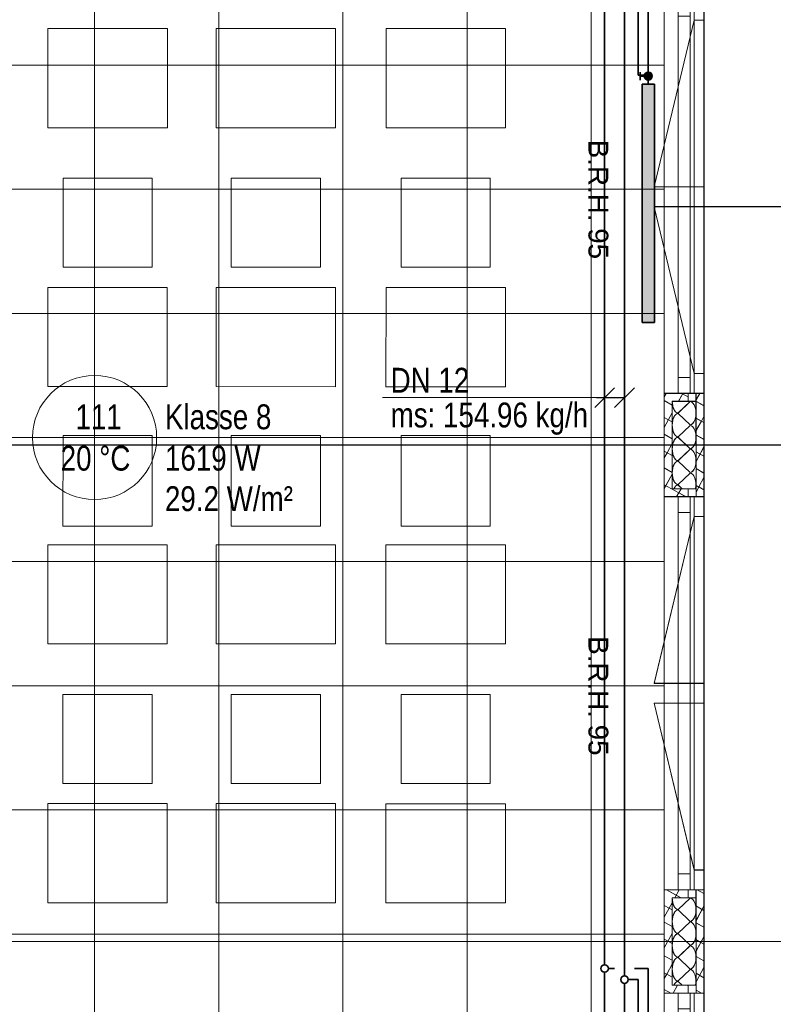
# Model space of a CAD drawing. Extents: x 229 to 926, y 37 to 878.
# Tile 22 of 162: x 605 to 681, y 209 to 308. Entities that reach past the tile are written whole.
import ezdxf
from ezdxf.lldxf.tags import DXFTag

# ---------------------------------------------------------------- set-up
doc = ezdxf.new("R2010")
doc.units = 0
doc.layers.get('0').update_dxf_attribs({"lineweight": 13})
doc.layers.add('A_BI_Aussenwand', color=5, linetype='Continuous', lineweight=18, true_color=0x0000ff, plot=False)
doc.layers.add('A_BI_Fenster', color=1, linetype='Continuous', lineweight=18, true_color=0xff0000, plot=False)
for name, color, linetype, lineweight, true_color in [('A_BI_Raum', 1, 'Continuous', 18, 0xff0000), ('H_BI_Heizkoerper', 1, 'Continuous', 35, 0xff0000), ('H_BI_Heizkoerperflaeche', 7, 'Continuous', 35, 0xffcccc), ('H_BI_Ruecklauf', 5, 'fein_strichliert', 35, 0x0000ff), ('H_BI_Vorlauf', 7, 'Continuous', 35, 0xed0e24)]:
    doc.layers.add(name, color=color, linetype=linetype, lineweight=lineweight, true_color=true_color)
for name, color, linetype, lineweight in [('Ausstattung', 7, 'Continuous', 25), ('Axen', 7, 'Continuous', 25), ('Axen-A03ENIVKI0', 7, 'Continuous', 25), ('Deckenspiegel', 7, 'Continuous', 25), ('Fenster', 7, 'Continuous', 25), ('Fenster-A03ENIVJI0', 7, 'Continuous', 25), ('Fullfläche', 7, 'Continuous', 25), ('Fullfläche-A03ENIVQI0', 7, 'Continuous', 25), ('H_BI_Heizkoerpertext', 7, 'Continuous', 25), ('Maßlinien', 7, 'Continuous', 25), ('Maßlinien-A03ENIVNI0', 7, 'Continuous', 25), ('Wände', 7, 'Continuous', 25), ('Wände-A03ENIVMI0', 7, 'Continuous', 25), ('X_BI_Text', 7, 'Continuous', 25)]:
    doc.layers.add(name, color=color, linetype=linetype, lineweight=lineweight)
doc.styles.get("Standard").update_dxf_attribs({"font": 'arial.ttf'})
tags = doc.linetypes.add('ALL_S25', pattern=[0.001, 0, -0.001]).pattern_tags.tags
tags[6:7] = [DXFTag(74, 4), DXFTag(75, 0), DXFTag(340, '0'), DXFTag(46, 1.0), DXFTag(50, 0.0), DXFTag(44, 0.0), DXFTag(45, 0.0)]
tags[4:5] = [DXFTag(74, 4), DXFTag(75, 0), DXFTag(340, '0'), DXFTag(46, 1.0), DXFTag(50, 0.0), DXFTag(44, 0.0), DXFTag(45, 0.0)]
tags = doc.linetypes.add('ALL_S25-A03ENIVOI0', pattern=[0.001, 0, -0.001]).pattern_tags.tags
tags[6:7] = [DXFTag(74, 4), DXFTag(75, 0), DXFTag(340, '0'), DXFTag(46, 1.0), DXFTag(50, 0.0), DXFTag(44, 0.0), DXFTag(45, 0.0)]
tags[4:5] = [DXFTag(74, 4), DXFTag(75, 0), DXFTag(340, '0'), DXFTag(46, 1.0), DXFTag(50, 0.0), DXFTag(44, 0.0), DXFTag(45, 0.0)]
tags = doc.linetypes.add('fein_strichliert', pattern=[4, 1, -2, 1]).pattern_tags.tags
tags[8:9] = [DXFTag(74, 4), DXFTag(75, 0), DXFTag(340, '0'), DXFTag(46, 0.0), DXFTag(50, 0.0), DXFTag(44, 0.0), DXFTag(45, 0.0)]
tags[6:7] = [DXFTag(74, 4), DXFTag(75, 0), DXFTag(340, '0'), DXFTag(46, 0.0), DXFTag(50, 0.0), DXFTag(44, 0.0), DXFTag(45, 0.0)]
tags[4:5] = [DXFTag(74, 4), DXFTag(75, 0), DXFTag(340, '0'), DXFTag(46, 0.0), DXFTag(50, 0.0), DXFTag(44, 0.0), DXFTag(45, 0.0)]
tags = doc.linetypes.add('VERDECKT2_S2', pattern=[0.0027, 0.002, -0.0007]).pattern_tags.tags
tags[6:7] = [DXFTag(74, 4), DXFTag(75, 0), DXFTag(340, '0'), DXFTag(46, 1.0), DXFTag(50, 0.0), DXFTag(44, 0.0), DXFTag(45, 0.0)]
tags[4:5] = [DXFTag(74, 4), DXFTag(75, 0), DXFTag(340, '0'), DXFTag(46, 1.0), DXFTag(50, 0.0), DXFTag(44, 0.0), DXFTag(45, 0.0)]
tags = doc.linetypes.add('VERDECKT2_S2-A03ENIVRI0', pattern=[0.0027, 0.002, -0.0007]).pattern_tags.tags
tags[6:7] = [DXFTag(74, 4), DXFTag(75, 0), DXFTag(340, '0'), DXFTag(46, 1.0), DXFTag(50, 0.0), DXFTag(44, 0.0), DXFTag(45, 0.0)]
tags[4:5] = [DXFTag(74, 4), DXFTag(75, 0), DXFTag(340, '0'), DXFTag(46, 1.0), DXFTag(50, 0.0), DXFTag(44, 0.0), DXFTag(45, 0.0)]

# ---------------------------------------------------------------- blocks, each defined once
blk = doc.blocks.new('Referenz-A03ENIVGI0', base_point=(255.728, 66.032))
at = {"layer": 'Ausstattung', "color": 0, "lineweight": -2}
for p, q in [((607.991, 297.301), (607.993, 307.292)), ((607.993, 307.292), (620.016, 307.291)), ((620.016, 307.291), (620.014, 297.3)), ((624.925, 297.299), (624.926, 307.291)), ((624.926, 307.291), (636.949, 307.289)), ((636.949, 307.289), (636.948, 297.298)), ((642.028, 297.297), (642.03, 307.288)), ((642.03, 307.288), (654.053, 307.287)), ((654.053, 307.287), (654.052, 297.296)), ((620.014, 297.3), (607.991, 297.301)), ((636.948, 297.298), (624.925, 297.299)), ((654.052, 297.296), (642.028, 297.297)), ((609.514, 283.246), (609.515, 292.221)), ((609.515, 292.221), (618.49, 292.22)), ((618.49, 292.22), (618.489, 283.245)), ((626.448, 283.244), (626.449, 292.219)), ((626.449, 292.219), (635.424, 292.218)), ((635.424, 292.218), (635.423, 283.243)), ((643.551, 283.242), (643.552, 292.217)), ((643.552, 292.217), (652.527, 292.216)), ((652.527, 292.216), (652.526, 283.241)), ((618.489, 283.245), (609.514, 283.246)), ((635.423, 283.243), (626.448, 283.244)), ((652.526, 283.241), (643.551, 283.242)), ((607.988, 271.223), (607.989, 281.214)), ((607.989, 281.214), (620.012, 281.213)), ((620.012, 281.213), (620.011, 271.222)), ((624.922, 271.221), (624.923, 281.212)), ((624.923, 281.212), (636.946, 281.211)), ((636.946, 281.211), (636.945, 271.22)), ((642.025, 271.219), (642.027, 281.21)), ((642.027, 281.21), (654.05, 281.209)), ((654.05, 281.209), (654.048, 271.218)), ((620.011, 271.222), (607.988, 271.223)), ((636.945, 271.22), (624.922, 271.221)), ((654.048, 271.218), (642.025, 271.219)), ((609.511, 257.168), (609.512, 266.312)), ((609.512, 266.312), (618.487, 266.311)), ((618.487, 266.311), (618.486, 257.167)), ((626.445, 257.166), (626.446, 266.31)), ((626.446, 266.31), (635.421, 266.309)), ((635.421, 266.309), (635.419, 257.165)), ((643.548, 257.164), (643.549, 266.308)), ((643.549, 266.308), (652.524, 266.307)), ((652.524, 266.307), (652.523, 257.163)), ((618.486, 257.167), (609.511, 257.168)), ((635.419, 257.165), (626.445, 257.166)), ((652.523, 257.163), (643.548, 257.164)), ((607.985, 245.314), (607.986, 255.305)), ((607.986, 255.305), (620.009, 255.304)), ((620.009, 255.304), (620.008, 245.313)), ((624.919, 245.312), (624.92, 255.303)), ((624.92, 255.303), (636.943, 255.302)), ((636.943, 255.302), (636.942, 245.311)), ((642.022, 245.31), (642.024, 255.301)), ((642.024, 255.301), (654.047, 255.3)), ((654.047, 255.3), (654.045, 245.309)), ((620.008, 245.313), (607.985, 245.314)), ((636.942, 245.311), (624.919, 245.312)), ((654.045, 245.309), (642.022, 245.31)), ((609.508, 231.259), (609.509, 240.234)), ((609.509, 240.234), (618.484, 240.233)), ((618.484, 240.233), (618.482, 231.258)), ((626.441, 231.257), (626.443, 240.232)), ((626.443, 240.232), (635.417, 240.231)), ((635.417, 240.231), (635.416, 231.256)), ((643.545, 231.255), (643.546, 240.23)), ((643.546, 240.23), (652.521, 240.229)), ((652.521, 240.229), (652.52, 231.254)), ((618.482, 231.258), (609.508, 231.259)), ((635.416, 231.256), (626.441, 231.257)), ((652.52, 231.254), (643.545, 231.255)), ((607.982, 219.236), (607.983, 229.227)), ((607.983, 229.227), (620.006, 229.226)), ((620.006, 229.226), (620.005, 219.235)), ((624.916, 219.234), (624.917, 229.225)), ((624.917, 229.225), (636.94, 229.224)), ((636.94, 229.224), (636.939, 219.233)), ((642.019, 219.232), (642.02, 229.223)), ((642.02, 229.223), (654.043, 229.222)), ((654.043, 229.222), (654.042, 219.231)), ((620.005, 219.235), (607.982, 219.236)), ((636.939, 219.233), (624.916, 219.234)), ((654.042, 219.231), (642.019, 219.232))]:
    blk.add_line(p, q, dxfattribs=at)
at = {"layer": 'Axen', "color": 0, "linetype": 'ALL_S25', "lineweight": -2, "ltscale": 0.13}
for p, q in [((674.036, 66.032), (674.036, 801.547)), ((735.547, 265.342), (301.632, 265.342)), ((735.547, 215.341), (301.621, 215.341))]:
    blk.add_line(p, q, dxfattribs=at)
at = {"layer": 'Fenster', "color": 0, "lineweight": -2}
for p, q in [((673.036, 310.142), (673.036, 270.542)), ((673.036, 308.142), (674.036, 308.142)), ((673.036, 291.342), (674.036, 291.342)), ((674.036, 289.342), (673.036, 289.342)), ((673.036, 272.542), (674.036, 272.542)), ((674.036, 270.542), (670.036, 270.542)), ((674.036, 260.142), (670.036, 260.142)), ((673.036, 260.142), (673.036, 220.541)), ((673.036, 258.142), (674.036, 258.142)), ((673.036, 241.341), (674.036, 241.341)), ((674.036, 239.341), (673.036, 239.341)), ((673.036, 222.541), (674.036, 222.541)), ((674.036, 220.541), (670.036, 220.541)), ((674.036, 210.141), (670.036, 210.141)), ((673.036, 210.141), (673.036, 170.541))]:
    blk.add_line(p, q, dxfattribs=at)
at = {"layer": 'Fenster', "color": 0, "linetype": 'VERDECKT2_S2', "lineweight": -2, "ltscale": 0.13}
for p, q in [((673.036, 308.142), (669.036, 291.342)), ((669.036, 291.342), (673.036, 291.342)), ((669.036, 289.342), (673.036, 289.342)), ((673.036, 272.542), (669.036, 289.342)), ((673.036, 258.142), (669.036, 241.341)), ((669.036, 241.341), (673.036, 241.341)), ((669.036, 239.341), (673.036, 239.341)), ((673.036, 222.541), (669.036, 239.341))]:
    blk.add_line(p, q, dxfattribs=at)
at = {"layer": 'Fullfläche', "color": 0, "lineweight": -2}
for p, q in [((670.225, 270.542), (670.036, 270.198)), ((670.036, 269.806), (670.835, 269.366)), ((671.92, 270.542), (671.48, 269.741)), ((671.781, 270.542), (672.435, 270.182)), ((673.614, 270.542), (673.235, 269.851)), ((673.235, 269.743), (674.036, 269.302)), ((672.635, 269.718), (671.435, 268.565)), ((670.835, 268.57), (670.036, 267.114)), ((670.036, 268.112), (670.835, 267.672)), ((671.435, 268.517), (672.636, 267.365)), ((673.235, 268.047), (673.773, 267.752)), ((673.773, 267.75), (673.236, 266.77)), ((674.036, 268.226), (673.777, 267.753)), ((673.777, 267.751), (674.036, 267.608)), ((672.636, 267.317), (671.436, 266.165)), ((670.036, 266.418), (670.836, 265.978)), ((671.436, 266.117), (672.636, 264.965)), ((673.236, 266.353), (674.036, 265.913)), ((670.836, 265.485), (670.33, 264.564)), ((672.636, 264.917), (671.436, 263.765)), ((674.036, 265.144), (673.236, 263.686)), ((670.036, 264.722), (670.326, 264.563)), ((670.326, 264.561), (670.036, 264.032)), ((670.33, 264.562), (670.836, 264.284)), ((673.236, 264.659), (674.036, 264.219)), ((670.036, 263.028), (670.836, 262.588)), ((671.436, 263.717), (672.636, 262.565)), ((673.236, 262.965), (674.036, 262.525)), ((670.836, 262.405), (670.036, 260.948)), ((672.636, 262.517), (671.436, 261.365)), ((674.036, 262.06), (673.519, 261.117)), ((670.036, 261.334), (671.498, 260.53)), ((671.436, 261.317), (671.828, 260.941)), ((671.728, 260.941), (671.502, 260.531)), ((673.236, 261.269), (673.515, 261.116)), ((673.516, 261.114), (673.236, 260.605)), ((673.519, 261.115), (674.036, 260.831)), ((671.499, 260.528), (671.287, 260.142)), ((671.503, 260.529), (672.207, 260.142)), ((670.27, 220.541), (671.725, 219.741)), ((671.553, 220.541), (671.114, 219.741)), ((673.248, 220.541), (673.235, 220.518)), ((673.352, 220.541), (674.036, 220.165)), ((670.835, 219.233), (670.542, 218.699)), ((672.635, 219.717), (671.435, 218.565)), ((670.036, 218.974), (670.538, 218.698)), ((670.539, 218.696), (670.036, 217.781)), ((670.543, 218.697), (670.835, 218.536)), ((671.435, 218.517), (672.636, 217.365)), ((673.235, 218.912), (674.036, 218.471)), ((674.036, 218.893), (673.236, 217.434)), ((670.036, 217.28), (670.836, 216.84)), ((672.636, 217.317), (671.436, 216.165)), ((673.236, 217.217), (674.036, 216.777)), ((670.836, 216.152), (670.036, 214.696)), ((670.036, 215.586), (670.836, 215.146)), ((671.436, 216.117), (672.636, 214.965)), ((673.236, 215.522), (673.727, 215.251)), ((673.728, 215.249), (673.236, 214.353)), ((674.036, 215.808), (673.731, 215.252)), ((673.732, 215.25), (674.036, 215.083)), ((672.636, 214.917), (671.436, 213.765)), ((670.036, 213.892), (670.836, 213.452)), ((671.436, 213.717), (672.636, 212.565)), ((673.236, 213.828), (674.036, 213.387)), ((670.836, 213.068), (670.284, 212.063)), ((672.636, 212.517), (671.436, 211.365)), ((674.036, 212.727), (673.236, 211.269)), ((670.036, 212.196), (670.28, 212.062)), ((670.281, 212.06), (670.036, 211.614)), ((670.285, 212.061), (670.836, 211.758)), ((671.436, 211.317), (671.828, 210.941)), ((673.236, 212.133), (674.036, 211.693)), ((670.036, 210.502), (670.693, 210.141)), ((671.361, 210.941), (670.922, 210.141)), ((672.322, 210.941), (672.436, 210.878)), ((673.236, 210.439), (673.779, 210.141))]:
    blk.add_line(p, q, dxfattribs=at)
for centre, start_param, end_param in [((671.435, 269.741), 4.712394, 6.283185), ((672.635, 268.542), 0, 3.141593), ((671.436, 267.341), 3.141593, 4.712389), ((671.436, 267.341), 4.712389, 6.283185), ((672.636, 266.141), 0, 3.141593), ((671.436, 264.941), 3.141593, 4.712389), ((671.436, 264.941), 4.712389, 6.283185), ((672.636, 263.741), 0, 3.141593), ((671.436, 262.541), 3.141593, 4.712389), ((671.436, 262.541), 4.712389, 6.283185), ((672.636, 261.341), 1.223718, 3.141593), ((671.436, 260.141), 3.141593, 3.964277), ((671.435, 219.741), 4.712394, 6.283185), ((672.635, 218.541), 0, 3.141593), ((671.436, 217.341), 3.141593, 4.712389), ((671.436, 217.341), 4.712389, 6.283185), ((672.636, 216.141), 0, 3.141593), ((671.436, 214.941), 3.141593, 4.712389), ((671.436, 214.941), 4.712389, 6.283185), ((672.636, 213.741), 0, 3.141593), ((671.436, 212.541), 3.141593, 4.712389), ((671.436, 212.541), 4.712389, 6.283185), ((672.636, 211.341), 1.223718, 3.141593), ((671.436, 210.141), 3.141593, 3.964277)]:
    blk.add_ellipse(centre, major_axis=(0, -1.176), ratio=0.5, start_param=start_param, end_param=end_param, dxfattribs=at)
at = {"layer": 'Wände', "color": 0, "lineweight": -2}
for p, q in [((674.036, 215.341), (674.036, 365.343)), ((670.036, 166.141), (670.036, 362.843)), ((673.235, 269.742), (670.835, 269.741)), ((670.835, 269.741), (670.836, 260.941)), ((672.435, 269.741), (672.435, 270.542)), ((673.236, 260.142), (673.235, 270.542)), ((670.836, 260.941), (673.236, 260.941)), ((672.436, 260.941), (672.436, 260.142)), ((672.435, 219.741), (672.435, 220.541)), ((673.236, 210.141), (673.235, 220.541)), ((673.235, 219.741), (670.835, 219.741)), ((670.835, 219.741), (670.836, 210.941)), ((674.036, 165.341), (674.036, 215.341)), ((670.836, 210.941), (673.236, 210.941)), ((672.436, 210.941), (672.436, 210.141))]:
    blk.add_line(p, q, dxfattribs=at)
at = {"layer": 'Maßlinien', "color": 0, "lineweight": -2, "char_height": 2.00002, "attachment_point": 1, "rotation": 270.00001}
for s, insert in [('{\\fArial;B.R.H.}', (664.407, 296.088)), ('{\\fArial;95}', (664.407, 287.176)), ('{\\fArial;B.R.H.}', (664.407, 246.088)), ('{\\fArial;95}', (664.407, 237.176))]:
    blk.add_mtext(s, dxfattribs=dict(at, insert=insert))
blk = doc.blocks.new('Referenz-A03ENIVUI0', base_point=(281.599, 66.032))
at = {"layer": 'Axen-A03ENIVKI0', "color": 0, "linetype": 'ALL_S25-A03ENIVOI0', "lineweight": -2, "ltscale": 0.13}
for p, q in [((674.033, 66.032), (674.033, 801.546)), ((735.547, 265.347), (301.632, 265.347)), ((735.547, 215.347), (301.622, 215.347))]:
    blk.add_line(p, q, dxfattribs=at)
at = {"layer": 'Deckenspiegel', "color": 0, "lineweight": -2}
for p, q in [((612.683, 362.847), (612.683, 169.347)), ((625.183, 362.847), (625.183, 169.347)), ((637.683, 362.847), (637.683, 169.347)), ((650.183, 362.847), (650.183, 169.347)), ((662.683, 362.847), (662.683, 169.347)), ((670.033, 169.347), (670.033, 362.847)), ((670.033, 303.597), (555.333, 303.597)), ((670.033, 291.097), (555.333, 291.097)), ((670.033, 278.597), (555.333, 278.597)), ((670.033, 266.097), (555.333, 266.097)), ((670.033, 253.597), (555.333, 253.597)), ((670.033, 241.097), (555.333, 241.097)), ((670.033, 228.597), (555.333, 228.597)), ((670.033, 216.097), (555.333, 216.097))]:
    blk.add_line(p, q, dxfattribs=at)
at = {"layer": 'Fenster-A03ENIVJI0', "color": 0, "lineweight": -2}
for p, q in [((673.033, 310.147), (673.033, 270.547)), ((673.033, 308.147), (674.033, 308.147)), ((673.033, 291.347), (674.033, 291.347)), ((674.033, 289.347), (673.033, 289.347)), ((673.033, 272.547), (674.033, 272.547)), ((674.033, 270.547), (670.033, 270.547)), ((674.033, 260.147), (670.033, 260.147)), ((673.033, 260.147), (673.033, 220.547)), ((673.033, 258.147), (674.033, 258.147)), ((673.033, 241.347), (674.033, 241.347)), ((674.033, 239.347), (673.033, 239.347)), ((673.033, 222.547), (674.033, 222.547)), ((674.033, 220.547), (670.033, 220.547)), ((674.033, 210.147), (670.033, 210.147)), ((673.033, 210.147), (673.033, 170.547))]:
    blk.add_line(p, q, dxfattribs=at)
at = {"layer": 'Fenster-A03ENIVJI0', "color": 0, "linetype": 'VERDECKT2_S2-A03ENIVRI0', "lineweight": -2, "ltscale": 0.13}
for p, q in [((673.033, 308.147), (669.033, 291.347)), ((669.033, 291.347), (673.033, 291.347)), ((669.033, 289.347), (673.033, 289.347)), ((673.033, 272.547), (669.033, 289.347)), ((673.033, 258.147), (669.033, 241.347)), ((669.033, 241.347), (673.033, 241.347)), ((669.033, 239.347), (673.033, 239.347)), ((673.033, 222.547), (669.033, 239.347))]:
    blk.add_line(p, q, dxfattribs=at)
at = {"layer": 'Fullfläche-A03ENIVQI0', "color": 0, "lineweight": -2}
for p, q in [((670.221, 270.547), (670.033, 270.204)), ((670.033, 269.811), (670.832, 269.371)), ((672.632, 269.723), (671.432, 268.571)), ((671.916, 270.547), (671.477, 269.747)), ((671.777, 270.547), (672.432, 270.187)), ((673.611, 270.547), (673.232, 269.857)), ((673.232, 269.748), (674.033, 269.308)), ((670.832, 268.575), (670.033, 267.119)), ((670.033, 268.117), (670.832, 267.677)), ((671.432, 268.523), (672.632, 267.371)), ((673.232, 268.053), (673.769, 267.757)), ((673.77, 267.755), (673.232, 266.776)), ((674.033, 268.232), (673.773, 267.758)), ((673.774, 267.756), (674.033, 267.614)), ((672.632, 267.323), (671.432, 266.171)), ((670.033, 266.423), (670.832, 265.983)), ((671.432, 266.123), (672.632, 264.971)), ((673.232, 266.359), (674.033, 265.918)), ((670.832, 265.491), (670.327, 264.569)), ((672.632, 264.923), (671.433, 263.771)), ((674.033, 265.15), (673.233, 263.692)), ((670.033, 264.727), (670.322, 264.568)), ((670.323, 264.566), (670.033, 264.038)), ((670.327, 264.567), (670.832, 264.289)), ((673.232, 264.665), (674.033, 264.224)), ((670.033, 263.033), (670.833, 262.593)), ((671.433, 263.723), (672.633, 262.571)), ((673.233, 262.97), (674.033, 262.53)), ((670.833, 262.41), (670.033, 260.953)), ((672.633, 262.523), (671.433, 261.371)), ((674.033, 262.065), (673.516, 261.123)), ((670.033, 261.34), (671.495, 260.535)), ((671.433, 261.323), (671.825, 260.947)), ((671.724, 260.947), (671.499, 260.536)), ((673.233, 261.275), (673.511, 261.121)), ((673.512, 261.119), (673.233, 260.611)), ((673.516, 261.121), (674.033, 260.836)), ((671.496, 260.533), (671.284, 260.147)), ((671.5, 260.534), (672.204, 260.147)), ((670.267, 220.547), (671.721, 219.747)), ((671.55, 220.547), (671.111, 219.747)), ((673.245, 220.547), (673.232, 220.524)), ((673.349, 220.547), (674.033, 220.171)), ((670.832, 219.239), (670.539, 218.705)), ((672.632, 219.723), (671.432, 218.571)), ((670.033, 218.98), (670.535, 218.704)), ((670.535, 218.702), (670.033, 217.787)), ((670.539, 218.703), (670.832, 218.542)), ((671.432, 218.523), (672.632, 217.371)), ((673.232, 218.918), (674.033, 218.477)), ((674.033, 218.899), (673.232, 217.44)), ((670.033, 217.286), (670.832, 216.846)), ((672.632, 217.323), (671.432, 216.171)), ((673.232, 217.223), (674.033, 216.783)), ((670.832, 216.158), (670.033, 214.702)), ((670.033, 215.592), (670.832, 215.152)), ((671.432, 216.123), (672.632, 214.971)), ((673.232, 215.528), (673.724, 215.257)), ((673.724, 215.255), (673.232, 214.359)), ((674.033, 215.815), (673.728, 215.259)), ((673.728, 215.256), (674.033, 215.089)), ((672.632, 214.923), (671.433, 213.771)), ((670.033, 213.898), (670.833, 213.458)), ((671.433, 213.723), (672.633, 212.571)), ((673.233, 213.834), (674.033, 213.393)), ((670.833, 213.074), (670.281, 212.069)), ((672.633, 212.523), (671.433, 211.371)), ((674.033, 212.733), (673.233, 211.275)), ((670.033, 212.203), (670.277, 212.068)), ((670.278, 212.066), (670.033, 211.621)), ((670.282, 212.067), (670.833, 211.764)), ((671.433, 211.323), (671.825, 210.947)), ((673.233, 212.14), (674.033, 211.699)), ((670.033, 210.509), (670.69, 210.147)), ((671.358, 210.947), (670.919, 210.147)), ((672.318, 210.947), (672.433, 210.884)), ((673.233, 210.445), (673.775, 210.147))]:
    blk.add_line(p, q, dxfattribs=at)
for centre, start_param, end_param in [((671.432, 269.747), 4.712394, 6.283185), ((672.632, 268.547), 0, 3.141593), ((671.432, 267.347), 3.141593, 4.712389), ((671.432, 267.347), 4.712389, 6.283185), ((672.632, 266.147), 0, 3.141593), ((671.432, 264.947), 3.141593, 4.712389), ((671.432, 264.947), 4.712389, 6.283185), ((672.633, 263.747), 0, 3.141593), ((671.433, 262.547), 3.141593, 4.712389), ((671.433, 262.547), 4.712389, 6.283185), ((672.633, 261.347), 1.223718, 3.141593), ((671.433, 260.147), 3.141593, 3.964277), ((671.432, 219.747), 4.712394, 6.283185), ((672.632, 218.547), 0, 3.141593), ((671.432, 217.347), 3.141593, 4.712389), ((671.432, 217.347), 4.712389, 6.283185), ((672.632, 216.147), 0, 3.141593), ((671.432, 214.947), 3.141593, 4.712389), ((671.432, 214.947), 4.712389, 6.283185), ((672.633, 213.747), 0, 3.141593), ((671.433, 212.547), 3.141593, 4.712389), ((671.433, 212.547), 4.712389, 6.283185), ((672.633, 211.347), 1.223718, 3.141593), ((671.433, 210.147), 3.141593, 3.964277)]:
    blk.add_ellipse(centre, major_axis=(0, -1.176), ratio=0.5, start_param=start_param, end_param=end_param, dxfattribs=at)
at = {"layer": 'Wände-A03ENIVMI0', "color": 0, "lineweight": -2}
for p, q in [((674.033, 215.347), (674.033, 365.347)), ((670.033, 166.148), (670.033, 362.847)), ((673.232, 269.747), (670.832, 269.747)), ((670.832, 269.747), (670.833, 260.947)), ((672.432, 269.747), (672.432, 270.547)), ((673.233, 260.147), (673.232, 270.547)), ((670.833, 260.947), (673.233, 260.947)), ((672.433, 260.947), (672.433, 260.147)), ((672.432, 219.747), (672.432, 220.547)), ((673.233, 210.147), (673.232, 220.547)), ((673.232, 219.747), (670.832, 219.747)), ((670.832, 219.747), (670.833, 210.947)), ((674.033, 165.347), (674.033, 215.347)), ((670.833, 210.947), (673.233, 210.947)), ((672.433, 210.947), (672.433, 210.147))]:
    blk.add_line(p, q, dxfattribs=at)
at = {"layer": 'Maßlinien-A03ENIVNI0', "color": 0, "lineweight": -2, "char_height": 2, "attachment_point": 1, "rotation": 270.00001}
for s, insert in [('{\\fArial;B.R.H.}', (664.404, 296.093)), ('{\\fArial;95}', (664.404, 287.181)), ('{\\fArial;B.R.H.}', (664.404, 246.094)), ('{\\fArial;95}', (664.404, 237.182))]:
    blk.add_mtext(s, dxfattribs=dict(at, insert=insert))
blk = doc.blocks.new('Klasse 8-A03ENIX2I0', base_point=(605.136, 258.546))
at = {"color": 0, "linetype": 'ByBlock', "lineweight": -2, "ltscale": 0.18}
blk.add_line((606.44, 266.1), (618.94, 266.1), dxfattribs=at)
blk.add_circle((612.69, 266.1), 6.25, dxfattribs=at)
at = {"color": 0, "linetype": 'ByBlock', "lineweight": -2, "ltscale": 0.18, "char_height": 2.5, "attachment_point": 1}
for s, insert in [('{\\W0.8;\\fArial;111}', (610.768, 269.434)), ('{\\W0.8;\\fArial;Klasse 8}', (619.774, 269.434)), ('{\\W0.8;\\fArial;20 °C}', (609.276, 265.267)), ('{\\W0.8;\\fArial;1619 W}', (619.774, 265.267)), ('{\\W0.8;\\fArial;29.2 W/m²}', (619.774, 261.192))]:
    blk.add_mtext(s, dxfattribs=dict(at, insert=insert))
blk = doc.blocks.new('Wand-A03ENIZ0I0', base_point=(670.044, 165.346))
at = {"color": 0, "linetype": 'ByBlock', "lineweight": -2, "ltscale": 0.18}
for p, q in [((670.044, 260.151), (670.044, 270.551)), ((674.044, 260.151), (674.044, 270.551)), ((670.044, 210.151), (670.044, 220.551)), ((674.044, 210.151), (674.044, 220.551))]:
    blk.add_line(p, q, dxfattribs=at)
blk = doc.blocks.new('Fenster-A03ENIZ4I0', base_point=(670.044, 270.551))
at = {"color": 0, "linetype": 'ByBlock', "lineweight": -2, "ltscale": 0.18}
for p, q in [((670.044, 310.151), (670.044, 270.551)), ((670.044, 310.151), (674.044, 310.151)), ((671.444, 310.151), (671.444, 270.551)), ((672.644, 310.151), (672.644, 270.551)), ((674.044, 310.151), (674.044, 270.551)), ((671.444, 308.551), (672.644, 308.551)), ((671.444, 272.151), (672.644, 272.151)), ((670.044, 270.551), (674.044, 270.551))]:
    blk.add_line(p, q, dxfattribs=at)
at = {"color": 0, "linetype": 'fein_strichliert', "lineweight": -2, "ltscale": 0.18}
blk.add_line((671.444, 270.551), (672.644, 270.551), dxfattribs=at)
blk = doc.blocks.new('Fenster-A03ENIZ6I0', base_point=(670.044, 220.551))
at = {"color": 0, "linetype": 'ByBlock', "lineweight": -2, "ltscale": 0.18}
for p, q in [((670.044, 260.151), (670.044, 220.551)), ((670.044, 260.151), (674.044, 260.151)), ((671.444, 260.151), (671.444, 220.551)), ((672.644, 260.151), (672.644, 220.551)), ((674.044, 260.151), (674.044, 220.551)), ((671.444, 258.551), (672.644, 258.551)), ((671.444, 222.151), (672.644, 222.151)), ((670.044, 220.551), (674.044, 220.551))]:
    blk.add_line(p, q, dxfattribs=at)
at = {"color": 0, "linetype": 'fein_strichliert', "lineweight": -2, "ltscale": 0.18}
blk.add_line((671.444, 220.551), (672.644, 220.551), dxfattribs=at)
blk = doc.blocks.new('Fenster-A03ENIZ8I0', base_point=(670.044, 170.551))
at = {"color": 0, "linetype": 'ByBlock', "lineweight": -2, "ltscale": 0.18}
for p, q in [((670.044, 210.151), (670.044, 170.551)), ((670.044, 210.151), (674.044, 210.151)), ((671.444, 210.151), (671.444, 170.551)), ((672.644, 210.151), (672.644, 170.551)), ((674.044, 210.151), (674.044, 170.551)), ((671.444, 208.551), (672.644, 208.551)), ((671.444, 172.151), (672.644, 172.151)), ((670.044, 170.551), (674.044, 170.551))]:
    blk.add_line(p, q, dxfattribs=at)
at = {"color": 0, "linetype": 'fein_strichliert', "lineweight": -2, "ltscale": 0.18}
blk.add_line((671.444, 170.551), (672.644, 170.551), dxfattribs=at)
blk = doc.blocks.new('Heizkörper-A03ENJ00I0', base_point=(667.624, 277.698))
at = {"color": 0, "linetype": 'ByBlock', "lineweight": -2, "ltscale": 0.35}
for p, q in [((667.804, 277.698), (667.804, 301.698)), ((667.804, 301.698), (669.044, 301.698)), ((669.044, 301.698), (669.044, 277.698)), ((669.044, 277.698), (667.804, 277.698))]:
    blk.add_line(p, q, dxfattribs=at)
at = {"layer": 'H_BI_Heizkoerperflaeche', "linetype": 'ByBlock', "lineweight": -2, "ltscale": 0.35}
blk.add_solid([(669.044, 277.698), (667.804, 277.698), (669.044, 301.698), (667.804, 301.698)], dxfattribs=at)
at = {"layer": 'H_BI_Ruecklauf', "linetype": 'fein_strichliert', "lineweight": -2, "ltscale": 0.35}
blk.add_line((668.424, 301.698), (668.424, 302.598), dxfattribs=at)
blk.add_circle((668.424, 302.598), 0.1, dxfattribs=at)
at = {"layer": 'H_BI_Vorlauf', "linetype": 'ByBlock', "lineweight": -2, "ltscale": 0.35}
for p, q in [((667.624, 302.098), (667.624, 302.898)), ((668.024, 302.498), (667.624, 302.498)), ((668.424, 301.698), (668.424, 303.298))]:
    blk.add_line(p, q, dxfattribs=at)
for radius in [0.4, 0.3, 0.2, 0.1]:
    blk.add_circle((668.424, 302.498), radius, dxfattribs=at)
blk = doc.blocks.new('Bauteilbeschriftung-A03ENJ02I0', base_point=(669.044, 283.342))
at = {"color": 0, "lineweight": -2}
for p, q in [((682.485, 295.342), (721.13, 295.342)), ((682.485, 283.342), (682.485, 295.342)), ((721.13, 295.342), (721.13, 283.342)), ((721.13, 283.342), (682.485, 283.342))]:
    blk.add_line(p, q, dxfattribs=at)
at = {"color": 0, "linetype": 'ByBlock', "lineweight": -2, "ltscale": 0.25}
blk.add_line((682.485, 289.342), (669.044, 289.342), dxfattribs=at)
at = {"color": 0, "linetype": 'ByBlock', "lineweight": -2, "ltscale": 0.25, "char_height": 2.5, "attachment_point": 1}
for s, insert in [('{\\W0.8;\\fArial;Flächenheizkörper}', (690.409, 294.592)), ('{\\W0.8;\\fArial;L: 1200 H: 500 T: 62}', (689.251, 290.592)), ('{\\W0.8;\\fArial;Qist =809 Watt  ms: 28.3 kg/h}', (683.529, 286.592))]:
    blk.add_mtext(s, dxfattribs=dict(at, insert=insert))
blk = doc.blocks.new('Mapress Edelstahl Rohr 14401-A03ENJ0MI0', base_point=(666.409, 202.598))
at = {"color": 0, "linetype": 'ByBlock', "lineweight": -2, "ltscale": 0.35}
for p, q in [((667.416, 211.502), (666.409, 211.502)), ((667.416, 202.598), (667.416, 211.502)), ((668.424, 202.598), (667.416, 202.598))]:
    blk.add_line(p, q, dxfattribs=at)
blk = doc.blocks.new('Mapress Edelstahl Rohr 14401-A03ENJ0QI0', base_point=(666.409, 302.598))
at = {"color": 0, "linetype": 'ByBlock', "lineweight": -2, "ltscale": 0.35}
for p, q in [((667.416, 311.502), (666.409, 311.502)), ((667.416, 302.598), (667.416, 311.502)), ((668.424, 302.598), (667.416, 302.598))]:
    blk.add_line(p, q, dxfattribs=at)
blk = doc.blocks.new('Mapress Edelstahl Rohr 14401-A03ENJ10I0', base_point=(664.409, 303.298))
at = {"color": 0, "linetype": 'ByBlock', "lineweight": -2, "ltscale": 0.35}
for p, q in [((665.034, 312.626), (664.409, 312.626)), ((668.424, 312.626), (667.034, 312.626)), ((668.424, 303.298), (668.424, 312.626))]:
    blk.add_line(p, q, dxfattribs=at)
blk = doc.blocks.new('Mapress Edelstahl Rohr 14401-A03ENJ1AI0', base_point=(664.409, 203.298))
at = {"color": 0, "linetype": 'ByBlock', "lineweight": -2, "ltscale": 0.35}
for p, q in [((665.034, 212.626), (664.409, 212.626)), ((668.424, 212.626), (667.034, 212.626)), ((668.424, 203.298), (668.424, 212.626))]:
    blk.add_line(p, q, dxfattribs=at)
blk = doc.blocks.new('Mapress Edelstahl Rohr 14401-A03ENJ2EI0', base_point=(666.034, 211.877))
at = {"color": 0, "linetype": 'ByBlock', "lineweight": -2, "ltscale": 0.35}
blk.add_line((666.034, 211.877), (666.034, 311.127), dxfattribs=at)
blk = doc.blocks.new('Bauteilbeschriftung-A03ENJ2GI0', base_point=(641.658, 267.119))
at = {"color": 0, "linetype": 'ByBlock', "lineweight": -2, "ltscale": 0.25}
for p, q in [((665.034, 271.119), (663.034, 269.119)), ((667.034, 271.119), (665.034, 269.119)), ((663.243, 270.119), (666.034, 270.119))]:
    blk.add_line(p, q, dxfattribs=at)
at = {"color": 0, "lineweight": 18}
blk.add_line((641.658, 270.119), (663.243, 270.119), dxfattribs=at)
at = {"color": 0, "lineweight": -2}
blk.add_circle((663.243, 270.119), 0.01, dxfattribs=at)
at = {"color": 0, "linetype": 'ByBlock', "lineweight": -2, "ltscale": 0.25, "char_height": 2.5, "attachment_point": 1}
for s, insert in [('{\\W0.8;\\fArial;DN 12}', (642.491, 273.119)), ('{\\W0.8;\\fArial;ms: 154.96 kg/h}', (642.491, 269.619))]:
    blk.add_mtext(s, dxfattribs=dict(at, insert=insert))
blk = doc.blocks.new('Mapress Edelstahl Rohr 14401-A03ENJ2UI0', base_point=(664.034, 213.001))
at = {"color": 0, "linetype": 'ByBlock', "lineweight": -2, "ltscale": 0.35}
blk.add_line((664.034, 213.001), (664.034, 312.251), dxfattribs=at)
blk = doc.blocks.new('T-Stück-A03ENJ32I0', base_point=(665.659, 211.127))
at = {"color": 0, "linetype": 'Continuous', "lineweight": -2, "ltscale": 0.35}
blk.add_circle((666.034, 211.502), 0.375, dxfattribs=at)
blk = doc.blocks.new('T-Stück-A03ENJ34I0', base_point=(663.659, 212.251))
at = {"color": 0, "lineweight": -2}
blk.add_circle((664.034, 212.626), 0.375, dxfattribs=at)
blk = doc.blocks.new('Mapress Edelstahl Rohr 14401-A03ENJ4AI0', base_point=(391.635, 173.846))
at = {"color": 0, "linetype": 'ByBlock', "lineweight": -2, "ltscale": 0.35}
blk.add_line((664.034, 173.846), (664.034, 212.251), dxfattribs=at)
blk = doc.blocks.new('Mapress Edelstahl Rohr 14401-A03ENJ4CI0', base_point=(389.635, 171.846))
at = {"color": 0, "linetype": 'ByBlock', "lineweight": -2, "ltscale": 0.35}
blk.add_line((666.034, 171.846), (666.034, 211.127), dxfattribs=at)

msp = doc.modelspace()

# ---------------------------------------------------------------- block references
at = {"color": 251, "lineweight": 13, "ltscale": 0.13, "true_color": 0x606060}
for name, p in [('Referenz-A03ENIVGI0', (255.728, 66.032)), ('Referenz-A03ENIVUI0', (281.599, 66.032))]:
    msp.add_blockref(name, p, dxfattribs=at)
at = {"layer": 'A_BI_Aussenwand', "ltscale": 0.18}
msp.add_blockref('Wand-A03ENIZ0I0', (670.044, 165.346), dxfattribs=at)
at = {"layer": 'A_BI_Fenster', "ltscale": 0.18}
for name, p in [('Fenster-A03ENIZ4I0', (670.044, 270.551)), ('Fenster-A03ENIZ6I0', (670.044, 220.551)), ('Fenster-A03ENIZ8I0', (670.044, 170.551))]:
    msp.add_blockref(name, p, dxfattribs=at)
at = {"layer": 'A_BI_Raum', "ltscale": 0.18}
msp.add_blockref('Klasse 8-A03ENIX2I0', (605.136, 258.546), dxfattribs=at)
at = {"layer": 'H_BI_Heizkoerper', "ltscale": 0.35}
msp.add_blockref('Heizkörper-A03ENJ00I0', (667.624, 277.698), dxfattribs=at)
at = {"layer": 'H_BI_Heizkoerpertext', "ltscale": 0.25}
msp.add_blockref('Bauteilbeschriftung-A03ENJ02I0', (669.044, 283.342), dxfattribs=at)
at = {"layer": 'H_BI_Ruecklauf', "ltscale": 0.35}
for name, p in [('Mapress Edelstahl Rohr 14401-A03ENJ0QI0', (666.409, 302.598)), ('Mapress Edelstahl Rohr 14401-A03ENJ2EI0', (666.034, 211.877)), ('Mapress Edelstahl Rohr 14401-A03ENJ4CI0', (389.635, 171.846)), ('T-Stück-A03ENJ32I0', (665.659, 211.127)), ('Mapress Edelstahl Rohr 14401-A03ENJ0MI0', (666.409, 202.598))]:
    msp.add_blockref(name, p, dxfattribs=at)
at = {"layer": 'H_BI_Vorlauf', "ltscale": 0.35}
for name, p in [('Mapress Edelstahl Rohr 14401-A03ENJ10I0', (664.409, 303.298)), ('Mapress Edelstahl Rohr 14401-A03ENJ2UI0', (664.034, 213.001)), ('Mapress Edelstahl Rohr 14401-A03ENJ4AI0', (391.635, 173.846)), ('T-Stück-A03ENJ34I0', (663.659, 212.251)), ('Mapress Edelstahl Rohr 14401-A03ENJ1AI0', (664.409, 203.298))]:
    msp.add_blockref(name, p, dxfattribs=at)
at = {"layer": 'X_BI_Text', "ltscale": 0.25}
msp.add_blockref('Bauteilbeschriftung-A03ENJ2GI0', (641.658, 267.119), dxfattribs=at)

doc.saveas('drawing.dxf')
